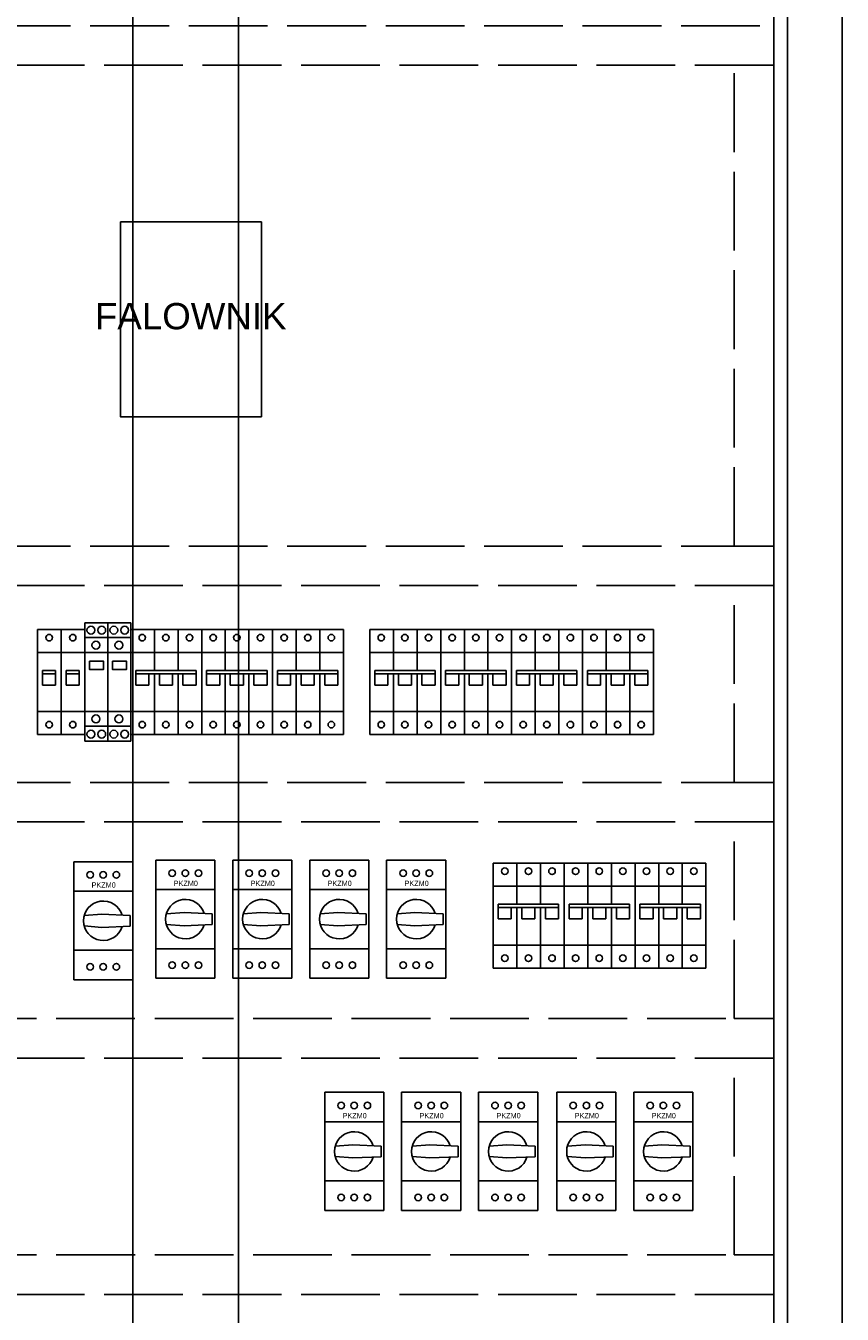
# Model space of a CAD drawing. Header units: centimetres. Extents: x -4250 to -484, y 169 to 6592.
# Tile 146 of 178: x -698 to -635, y 5223 to 5321. Entities that reach past the tile are written whole.
import ezdxf

# ---------------------------------------------------------------- set-up
doc = ezdxf.new("R2010")
doc.units = ezdxf.units.CM
doc.linetypes.add('ACAD_ISO02W100', pattern=[15, 12, -3])
doc.layers.add('1', color=7, linetype='Continuous')
doc.styles.add('ARIAL_CE', font='arial.ttf')

# ---------------------------------------------------------------- blocks, each defined once
blk = doc.blocks.new('072730')
at = {"layer": '1'}
for p, q in [((0, 6.75), (0, -2.25)), ((4.5, 6.75), (0, 6.75)), ((4.5, -2.25), (4.5, 6.75)), ((0, 0), (0, 4.5)), ((0, 0), (0, 4.5)), ((0, 4.5), (4.5, 4.5)), ((0, 4.5), (4.5, 4.5)), ((0, 4.5), (4.5, 4.5)), ((0, 4.5), (4.5, 4.5)), ((4.5, 4.5), (4.5, 0)), ((4.5, 4.5), (4.5, 0)), ((2.15, 2.75), (0.803, 2.646)), ((2.15, 2.75), (0.803, 2.646)), ((2.15, 2.75), (4.3, 2.65)), ((2.15, 2.75), (4.3, 2.65)), ((4.3, 1.85), (4.3, 2.65)), ((4.3, 1.85), (4.3, 2.65)), ((2.15, 1.75), (0.803, 1.854)), ((2.15, 1.75), (0.803, 1.854)), ((2.15, 1.75), (4.3, 1.85)), ((2.15, 1.75), (4.3, 1.85)), ((0, 0), (4.5, 0)), ((4.5, 0), (0, 0)), ((4.5, 0), (0, 0)), ((0, 0), (4.5, 0)), ((0, -2.25), (4.5, -2.25))]:
    blk.add_line(p, q, dxfattribs=at)
for centre in [(1.25, 5.75), (1.25, 5.75), (2.25, 5.75), (2.25, 5.75), (3.25, 5.75), (3.25, 5.75), (1.25, -1.25), (2.25, -1.25), (2.25, -1.25), (3.25, -1.25), (3.25, -1.25)]:
    blk.add_circle(centre, 0.25, dxfattribs=at)
blk.add_arc((2.25, 2.25), 1.5, 16.89916, 343.10084, dxfattribs=at)
blk.add_arc((2.25, 2.25), 1.5, 16.89916, 343.10084, dxfattribs=at)
at = {"flags": 1}
for tag, p in [('BD', (4.954, 3.983)), ('NK', (4.954, 2.273)), ('TYP', (4.909, 0.601)), ('PO', (4.909, -1.003))]:
    blk.add_attdef(tag, p, '', height=1, dxfattribs=at)
at = {"layer": '1'}
blk.add_text('PKZM0', height=0.4, dxfattribs=at).set_placement((1.363, 4.774))
blk = doc.blocks.new('A$C06C96213')
at = {"color": 7}
for p, q in [((0, -1.75), (0, 6.25)), ((0, 6.25), (1.8, 6.25)), ((1.8, 6.25), (3.6, 6.25)), ((1.8, 3.125), (1.8, 6.25)), ((1.8, 6.25), (1.8, 3.125)), ((3.6, 6.25), (5.4, 6.25)), ((3.6, 3.125), (3.6, 6.25)), ((5.4, 6.25), (5.4, -1.75)), ((0, 4.5), (1.8, 4.5)), ((1.8, 4.5), (3.6, 4.5)), ((3.6, 4.5), (5.4, 4.5)), ((0.375, 2.875), (0.375, 3.125)), ((0.375, 3.125), (4.975, 3.125)), ((4.975, 3.125), (4.975, 2.75)), ((4.975, 3.125), (4.975, 3.125)), ((0.375, 2), (0.375, 2.875)), ((1.375, 2.875), (0.375, 2.875)), ((0.375, 2.875), (0.375, 2.875)), ((0.375, 2.875), (0.375, 2.875)), ((1.375, 2), (0.375, 2)), ((1.375, 2.875), (1.375, 2)), ((1.375, 2.875), (4.975, 2.875)), ((1.8, 2.875), (1.8, -1.75)), ((2.175, 2), (2.175, 2.875)), ((3.175, 2), (2.175, 2)), ((3.175, 2.875), (3.175, 2)), ((3.6, 2.25), (3.6, 2.875)), ((3.6, 2.25), (3.6, 0.989)), ((3.975, 2), (3.975, 2.875)), ((3.975, 2.875), (3.975, 2.875)), ((3.975, 2.875), (3.975, 2.875)), ((4.975, 2), (3.975, 2)), ((4.975, 2.875), (4.975, 2)), ((4.975, 2.875), (4.975, 2.875)), ((4.975, 2.875), (4.975, 2.875)), ((4.975, 2.875), (4.975, 2.875)), ((3.6, -1.75), (3.6, 0.989)), ((0, 0), (1.8, 0)), ((1.8, 0), (3.6, 0)), ((3.6, 0), (5.4, 0)), ((1.8, -1.75), (0, -1.75)), ((3.6, -1.75), (1.8, -1.75)), ((5.4, -1.75), (3.6, -1.75))]:
    blk.add_line(p, q, dxfattribs=at)
for centre in [(0.875, 5.625), (2.675, 5.625), (4.475, 5.625), (0.875, -1), (2.675, -1), (4.475, -1)]:
    blk.add_circle(centre, 0.25, dxfattribs=at)
blk = doc.blocks.new('cls6_1')
for p, q in [((0, 0), (0, 8)), ((0, 8), (1.8, 8)), ((1.8, 8), (1.8, 0)), ((0, 6.25), (1.8, 6.25)), ((0.375, 4.625), (0.375, 4.875)), ((0.375, 4.875), (1.375, 4.875)), ((0.375, 4.625), (1.375, 4.625)), ((0.375, 3.75), (0.375, 4.625)), ((1.375, 4.875), (1.375, 4.5)), ((1.375, 4.625), (1.375, 3.75)), ((1.375, 3.75), (0.375, 3.75)), ((0, 1.75), (1.8, 1.75)), ((1.8, 0), (0, 0))]:
    blk.add_line(p, q)
for centre in [(0.875, 7.375), (0.875, 0.75)]:
    blk.add_circle(centre, 0.25)
for tag, p, flags in [('NAZWA', (2.952, 6.536), 3), ('WARTOŚĆ', (2.952, 4.383), 5), ('CENA', (2.952, 1.363), 7)]:
    blk.add_attdef(tag, p, '', height=1.1, dxfattribs=dict(flags=flags))
blk = doc.blocks.new('F265174')
for p, q in [((0, 5.625), (1.75, 5.625)), ((0, -1.125), (1.75, -1.125))]:
    blk.add_line(p, q)
blk.add_lwpolyline([(0, 4.5), (0, -2.25), (1.75, -2.25), (1.75, 6.75), (0, 6.75), (0, 4.5)])
for points in [[(0, 0), (1.75, 0), (1.75, 4.5), (0, 4.5)], [(0.36, 3.842), (1.418, 3.842), (1.418, 3.197), (0.36, 3.197)]]:
    blk.add_lwpolyline(points, close=True)
for centre in [(0.461, 6.198), (1.284, 6.198), (0.843, 5.055), (0.843, -0.562), (0.461, -1.725), (1.284, -1.725)]:
    blk.add_circle(centre, 0.301)
at = {"flags": 1}
for tag, p in [('BD', (2.54, 4.243)), ('NK', (2.54, 2.251)), ('TYP', (2.54, 0.651)), ('PO', (2.54, -0.886))]:
    blk.add_attdef(tag, p, '', height=1, dxfattribs=at)

msp = doc.modelspace()

# ---------------------------------------------------------------- linework, layer by layer
at = {"ltscale": 0.25}
for p, q in [((-689.4662, 5387.4768, 20), (-689.4662, 5187.4768, 20)), ((-681.4085, 5387.4768, 20), (-681.4085, 5187.4768, 20)), ((-640.6455, 5194.4768, 20), (-640.6455, 5382.4768, 20))]:
    msp.add_line(p, q, dxfattribs=at)
at = {"ltscale": 0.25, "elevation": 20}
for points in [[(-735.448, 5187.4768), (-635.4266, 5187.4768), (-635.4266, 5387.4768), (-735.448, 5387.4768)], [(-639.6052, 5382.4768), (-731.248, 5382.4768), (-731.248, 5194.4768), (-639.6052, 5194.4768)], [(-690.4019, 5305.8476), (-679.6611, 5305.8476), (-679.6611, 5291.0164), (-690.4019, 5291.0164)]]:
    msp.add_lwpolyline(points, close=True, dxfattribs=at)
at = {"linetype": 'ACAD_ISO02W100', "ltscale": 0.5, "elevation": 20}
for points in [[(-640.6455, 5317.7813), (-730.198, 5317.7813), (-730.198, 5320.7813), (-640.6455, 5320.7813)], [(-640.6455, 5317.7813), (-640.6455, 5281.1683), (-643.6455, 5281.1683), (-643.6455, 5317.7813)], [(-640.6455, 5278.1683), (-730.198, 5278.1683), (-730.198, 5281.1683), (-640.6455, 5281.1683)], [(-640.6455, 5278.1683), (-640.6455, 5263.1732), (-643.6455, 5263.1732), (-643.6455, 5278.1683)], [(-640.6455, 5260.1732), (-730.198, 5260.1732), (-730.198, 5263.1732), (-640.6455, 5263.1732)], [(-640.6455, 5260.1732), (-640.6455, 5245.1781), (-643.6455, 5245.1781), (-643.6455, 5260.1732)], [(-640.6455, 5242.1781), (-702.7964, 5242.1781), (-702.7964, 5245.1781), (-640.6455, 5245.1781)], [(-640.6455, 5242.1781), (-640.6455, 5227.183), (-643.6455, 5227.183), (-643.6455, 5242.1781)], [(-640.6455, 5224.183), (-702.7938, 5224.183), (-702.7938, 5227.183), (-640.6455, 5227.183)]]:
    msp.add_lwpolyline(points, close=True, dxfattribs=at)

# ---------------------------------------------------------------- block references
at = {"lineweight": -3}
for p in [(-696.715, 5266.814, 20), (-694.915, 5266.814, 20)]:
    msp.add_blockref('cls6_1', p, dxfattribs=at)
at = {"color": 7, "lineweight": -3}
for p in [(-689.615, 5268.564, 20), (-684.215, 5268.564, 20), (-678.815, 5268.564, 20), (-671.4102, 5268.564, 20), (-666.0102, 5268.564, 20), (-660.6102, 5268.564, 20), (-655.2102, 5268.564, 20), (-662.0068, 5250.7779, 20), (-656.6068, 5250.7779, 20), (-651.2068, 5250.7779, 20)]:
    msp.add_blockref('A$C06C96213', p, dxfattribs=at)
at = {"ltscale": 0.25}
for p in [(-693.9662, 5250.3819, 20), (-687.7107, 5250.5066, 20), (-681.8496, 5250.5066, 20), (-675.9885, 5250.5066, 20), (-670.1274, 5250.5066, 20), (-674.8463, 5232.8194, 20), (-668.9852, 5232.8194, 20), (-663.1241, 5232.8194, 20), (-657.1659, 5232.8194, 20), (-651.3049, 5232.8194, 20)]:
    msp.add_blockref('072730', p, dxfattribs=at)
at = {"layer": '1', "color": 1}
for p in [(-693.115, 5268.564, 20), (-691.365, 5268.564, 20)]:
    msp.add_blockref('F265174', p, dxfattribs=at)

# ---------------------------------------------------------------- texts
at = {"style": 'ARIAL_CE'}
msp.add_text('FALOWNIK', height=2, dxfattribs=at).set_placement((-692.3434, 5297.6712))

doc.saveas('drawing.dxf')
